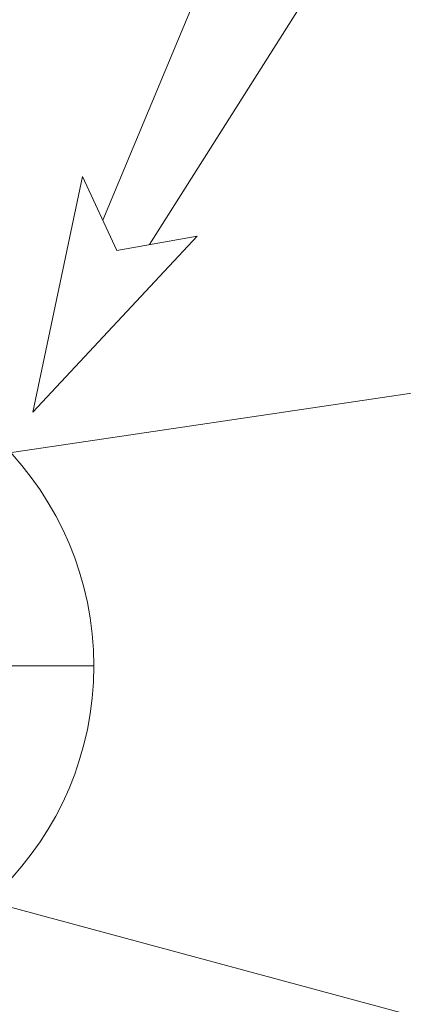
# Model space of a CAD drawing. Header units: centimetres. Extents: x -9388 to 91680, y -1419244 to 50347.
# Tile 165 of 183: x 45329 to 45634, y -689768 to -688986. Entities that reach past the tile are written whole.
import ezdxf

# ---------------------------------------------------------------- set-up
doc = ezdxf.new("R2010")
doc.units = ezdxf.units.CM
for name, color, linetype, lineweight in [('Budowlane - Obrobki Blacharskie_Nr_pióra__1', 7, 'Continuous', 13), ('Q_podkład', 8, 'Continuous', 9), ('Q_strzałki', 3, 'Continuous', 13)]:
    doc.layers.add(name, color=color, linetype=linetype, lineweight=lineweight)
doc.layers.add('Q_kd_wpusty', color=7, linetype='Continuous', lineweight=15, true_color=0x009901)

# ---------------------------------------------------------------- blocks, each defined once
blk = doc.blocks.new('PAB.02_RZUT DACHU')
at = {"layer": 'Budowlane - Obrobki Blacharskie_Nr_pióra__1', "color": 8, "linetype": 'Continuous'}
for p, q in [((45137.87, -709356.99), (48064.05, -708924.04)), ((45137.87, -709641.14), (48064.05, -710430.3))]:
    blk.add_line(p, q, dxfattribs=at)
blk = doc.blocks.new('A$C674D9795')
at = {"layer": 'Q_kd_wpusty', "linetype": 'Continuous', "ltscale": 0.5}
blk.add_line((0.5, 0), (25, 0), dxfattribs=at)
blk.add_line((0.5, 0), (25, 0), dxfattribs=at)
at = {"layer": 'Q_kd_wpusty', "linetype": 'Continuous'}
blk.add_circle((0, 0), 25, dxfattribs=at)
blk.add_circle((0, 0), 25, dxfattribs=at)
blk = doc.blocks.new('*U457')
at = {"layer": 'Q_strzałki'}
for p, q in [((0.001006, 0.002669), (0.003962, 0.004863)), ((0.002566, 0.001456), (0.003962, 0.004863)), ((-0.001585, -0.000942), (0.001744, 0.002665)), ((0.001006, 0.002669), (0.002252, 0.002663)), ((0.002566, 0.001456), (0.002252, 0.002663)), ((-0.000293, -0.001945), (0.00238, 0.002171)), ((-0.001585, -0.000942), (-0.000473, -0.000843)), ((-0.000293, -0.001945), (-0.000473, -0.000843))]:
    blk.add_line(p, q, dxfattribs=at)

msp = doc.modelspace()

# ---------------------------------------------------------------- block references
at = {"xscale": 10, "yscale": 10, "zscale": 10}
msp.add_blockref('A$C674D9795', (45137.87, -689499.11), dxfattribs=at)
at = {"layer": 'Q_podkład'}
msp.add_blockref('PAB.02_RZUT DACHU', (0, 20000), dxfattribs=at)
at = {"layer": 'Q_strzałki', "ltscale": 0.1, "extrusion": (0.000265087, -0.000186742, 1), "xscale": 51988.60958037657, "yscale": 51988.60958037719, "zscale": 50000.00000000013, "rotation": 190.3846408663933}
msp.add_blockref('*U457', (45496.44, -689011.89, 140.74), dxfattribs=at)

doc.saveas('drawing.dxf')
